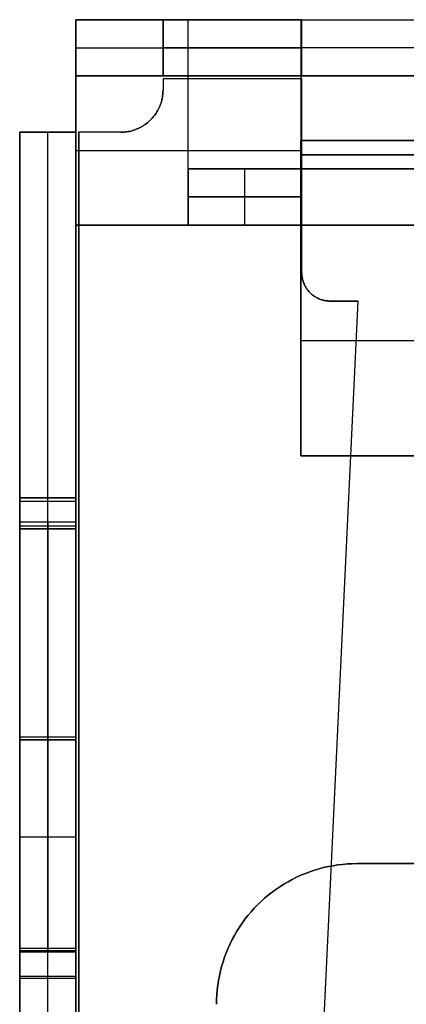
# Model space of a CAD drawing. Header units: millimetres. Extents: x -88 to 88, y -12 to 103.
# Tile 173 of 256: x -47.59 to -46.22, y 15.24 to 18.74. Entities that reach past the tile are written whole.
import ezdxf

# ---------------------------------------------------------------- set-up
doc = ezdxf.new("R2010")
doc.units = ezdxf.units.MM
doc.layers.add('Default', color=7, linetype='Continuous', true_color=0x000000)

msp = doc.modelspace()

# ---------------------------------------------------------------- linework, layer by layer
at = {"layer": 'Default', "color": 254, "true_color": 0xcad1ee}
for points in [[(-47.3912, 18.7352), (-47.3912, 13.3352)], [(-47.3912, 18.5352), (-47.3912, 18.7352)], [(-47.3912, 18.7352), (-46.5912, 18.7352)], [(-46.5912, 18.7352), (-47.3912, 18.7352)], [(-46.5912, 18.7352), (-47.3912, 18.7352)], [(-47.0812, 18.7352), (-47.0812, 18.5352)], [(-47.0812, 18.7352), (-43.9932, 18.7352)], [(-46.5872, 18.7352), (-47.0812, 18.7352)], [(-47.0812, 18.5352), (-47.0812, 18.7352)], [(-46.9912, 18.5352), (-46.9912, 18.7352)], [(-46.5912, 18.7352), (-46.5912, 18.5352)], [(-46.5912, 18.7352), (-46.5912, 17.1852)], [(-46.5872, 18.7352), (-44.4872, 18.7352)], [(-46.5872, 18.5352), (-46.5872, 18.7352)], [(-46.5872, 18.5352), (-46.5872, 18.7352)], [(-47.3912, 18.6352), (-46.5912, 18.6352)], [(-43.9932, 18.6352), (-47.0812, 18.6352)], [(-44.4872, 18.6352), (-46.5872, 18.6352)], [(-46.5912, 18.5352), (-47.3912, 18.5352)], [(-47.3912, 18.5352), (-46.5912, 18.5352)], [(-47.3912, 18.0052), (-47.3912, 18.5352)], [(-47.3912, 18.5352), (-46.5912, 18.5352)], [(-47.3912, 18.5352), (-47.3912, 18.0052)], [(-43.9932, 18.5352), (-47.0812, 18.5352)], [(-47.0812, 18.5352), (-46.5872, 18.5352)], [(-47.0812, 18.5352), (-43.9932, 18.5352)], [(-46.5872, 18.5252), (-47.0812, 18.5252)], [(-47.0812, 18.5252), (-47.0812, 18.4852)], [(-47.0812, 18.5252), (-47.0812, 18.4852)], [(-46.5872, 18.5252), (-47.0812, 18.5252)], [(-46.9912, 18.0052), (-46.9912, 18.5352)], [(-46.5912, 18.5352), (-46.5912, 18.0052)], [(-46.5912, 18.5352), (-46.5912, 18.3052)], [(-44.4872, 18.5352), (-46.5872, 18.5352)], [(-46.5872, 17.8352), (-46.5872, 18.5252)], [(-46.5872, 17.8352), (-46.5872, 18.5252)], [(-47.2312, 18.3352), (-47.2261, 18.3353), (-47.2209, 18.3355), (-47.2158, 18.336), (-47.2108, 18.3366), (-47.2057, 18.3374), (-47.2007, 18.3383), (-47.1957, 18.3395), (-47.1907, 18.3407), (-47.1858, 18.3422), (-47.1809, 18.3438), (-47.1761, 18.3456), (-47.1714, 18.3476), (-47.1668, 18.3497), (-47.1622, 18.352), (-47.1577, 18.3544), (-47.1532, 18.357), (-47.1489, 18.3598), (-47.1447, 18.3626), (-47.1405, 18.3657), (-47.1365, 18.3688), (-47.1326, 18.3721), (-47.1288, 18.3756), (-47.1251, 18.3791), (-47.1216, 18.3828), (-47.1181, 18.3866), (-47.1148, 18.3905), (-47.1117, 18.3946), (-47.1086, 18.3987), (-47.1057, 18.4029), (-47.103, 18.4072), (-47.1004, 18.4117), (-47.098, 18.4162), (-47.0957, 18.4208), (-47.0936, 18.4254), (-47.0916, 18.4302), (-47.0898, 18.435), (-47.0882, 18.4398), (-47.0867, 18.4447), (-47.0854, 18.4497), (-47.0843, 18.4547), (-47.0834, 18.4597), (-47.0826, 18.4648), (-47.082, 18.4698), (-47.0815, 18.475), (-47.0813, 18.4801), (-47.0812, 18.4852)], [(-47.0812, 18.4852), (-47.0813, 18.4801), (-47.0815, 18.475), (-47.082, 18.4698), (-47.0826, 18.4648), (-47.0834, 18.4597), (-47.0843, 18.4547), (-47.0854, 18.4497), (-47.0867, 18.4447), (-47.0882, 18.4398), (-47.0898, 18.435), (-47.0916, 18.4302), (-47.0936, 18.4254), (-47.0957, 18.4208), (-47.098, 18.4162), (-47.1004, 18.4117), (-47.103, 18.4072), (-47.1057, 18.4029), (-47.1086, 18.3987), (-47.1117, 18.3946), (-47.1148, 18.3905), (-47.1181, 18.3866), (-47.1216, 18.3828), (-47.1251, 18.3791), (-47.1288, 18.3756), (-47.1326, 18.3721), (-47.1365, 18.3688), (-47.1405, 18.3657), (-47.1447, 18.3626), (-47.1489, 18.3598), (-47.1532, 18.357), (-47.1577, 18.3544), (-47.1622, 18.352), (-47.1668, 18.3497), (-47.1714, 18.3476), (-47.1761, 18.3456), (-47.1809, 18.3438), (-47.1858, 18.3422), (-47.1907, 18.3407), (-47.1957, 18.3395), (-47.2007, 18.3383), (-47.2057, 18.3374), (-47.2108, 18.3366), (-47.2158, 18.336), (-47.2209, 18.3355), (-47.2261, 18.3353), (-47.2312, 18.3352)], [(-47.2312, 18.3352), (-47.2261, 18.3353), (-47.2209, 18.3355), (-47.2158, 18.336), (-47.2108, 18.3366), (-47.2057, 18.3374), (-47.2007, 18.3383), (-47.1957, 18.3395), (-47.1907, 18.3407), (-47.1858, 18.3422), (-47.1809, 18.3438), (-47.1761, 18.3456), (-47.1714, 18.3476), (-47.1668, 18.3497), (-47.1622, 18.352), (-47.1577, 18.3544), (-47.1532, 18.357), (-47.1489, 18.3598), (-47.1447, 18.3626), (-47.1405, 18.3657), (-47.1365, 18.3688), (-47.1326, 18.3721), (-47.1288, 18.3756), (-47.1251, 18.3791), (-47.1216, 18.3828), (-47.1181, 18.3866), (-47.1148, 18.3905), (-47.1117, 18.3946), (-47.1086, 18.3987), (-47.1057, 18.4029), (-47.103, 18.4072), (-47.1004, 18.4117), (-47.098, 18.4162), (-47.0957, 18.4208), (-47.0936, 18.4254), (-47.0916, 18.4302), (-47.0898, 18.435), (-47.0882, 18.4398), (-47.0867, 18.4447), (-47.0854, 18.4497), (-47.0843, 18.4547), (-47.0834, 18.4597), (-47.0826, 18.4648), (-47.082, 18.4698), (-47.0815, 18.475), (-47.0813, 18.4801), (-47.0812, 18.4852)], [(-47.3912, 18.3352), (-47.5912, 18.3352)], [(-47.5912, 18.3352), (-47.5912, 4.5352)], [(-47.5912, 18.3352), (-47.5912, 13.3252)], [(-47.5912, 18.3352), (-47.3912, 18.3352)], [(-47.5912, 4.5352), (-47.5912, 18.3352)], [(-47.4912, 13.3252), (-47.4912, 18.3352)], [(-47.3912, 18.3352), (-47.3912, 4.5352)], [(-47.3912, 13.3252), (-47.3912, 18.3352)], [(-47.3912, 4.5352), (-47.3912, 18.3352)], [(-47.2312, 18.3352), (-47.3812, 18.3352)], [(-47.3812, 18.3352), (-47.3812, 4.5352)], [(-47.2312, 18.3352), (-47.3812, 18.3352)], [(-47.3812, 4.5352), (-47.3812, 18.3352)], [(-46.5912, 18.3052), (-44.4912, 18.3052)], [(-44.4912, 18.3052), (-46.5912, 18.3052)], [(-46.5912, 18.3052), (-46.5912, 18.2052)], [(-46.5912, 18.2052), (-46.5912, 18.3052)], [(-44.4912, 18.3052), (-46.5912, 18.3052)], [(-47.3912, 18.2702), (-46.5912, 18.2702)], [(-44.4912, 18.2552), (-46.5912, 18.2552)], [(-46.5912, 18.2552), (-44.4912, 18.2552)], [(-46.9912, 18.0052), (-46.9912, 18.2052)], [(-46.9912, 18.2052), (-46.9912, 18.0052)], [(-46.5912, 18.2052), (-46.9912, 18.2052)], [(-46.9912, 18.2052), (-46.5912, 18.2052)], [(-46.9912, 18.0052), (-46.9912, 18.2052)], [(-38.3912, 18.2052), (-46.9912, 18.2052)], [(-46.7912, 18.2052), (-46.7912, 18.0052)], [(-46.7912, 18.2052), (-46.7912, 18.0052)], [(-46.5912, 18.2052), (-44.4912, 18.2052)], [(-44.4912, 18.2052), (-46.5912, 18.2052)], [(-46.5912, 18.0052), (-46.5912, 18.2052)], [(-46.5912, 18.2052), (-46.5912, 18.0052)], [(-46.5912, 18.1052), (-46.9912, 18.1052)], [(-46.9912, 18.1052), (-46.5912, 18.1052)], [(-46.9912, 18.0052), (-47.3912, 18.0052)], [(-47.3912, 18.0052), (-47.3912, 16.9352)], [(-47.3912, 18.0052), (-46.5912, 18.0052)], [(-46.5912, 18.0052), (-47.3912, 18.0052)], [(-38.3912, 18.0052), (-46.9912, 18.0052)], [(-46.9912, 18.0052), (-46.5912, 18.0052)], [(-46.5912, 18.0052), (-46.9912, 18.0052)], [(-38.3912, 18.0052), (-46.9912, 18.0052)], [(-46.5912, 17.1852), (-46.5912, 18.0052)], [(-46.5912, 18.0052), (-44.4912, 18.0052)], [(-46.4872, 17.7352), (-46.4906, 17.7352), (-46.494, 17.7354), (-46.4974, 17.7357), (-46.5008, 17.7361), (-46.5042, 17.7366), (-46.5075, 17.7373), (-46.5109, 17.738), (-46.5142, 17.7389), (-46.5174, 17.7399), (-46.5207, 17.741), (-46.5239, 17.7422), (-46.527, 17.7435), (-46.5301, 17.7449), (-46.5332, 17.7464), (-46.5362, 17.748), (-46.5391, 17.7497), (-46.542, 17.7516), (-46.5448, 17.7535), (-46.5476, 17.7555), (-46.5503, 17.7576), (-46.5529, 17.7598), (-46.5554, 17.7621), (-46.5579, 17.7645), (-46.5603, 17.7669), (-46.5625, 17.7695), (-46.5647, 17.7721), (-46.5669, 17.7748), (-46.5689, 17.7775), (-46.5708, 17.7803), (-46.5726, 17.7832), (-46.5743, 17.7862), (-46.576, 17.7892), (-46.5775, 17.7922), (-46.5789, 17.7953), (-46.5802, 17.7985), (-46.5814, 17.8017), (-46.5825, 17.8049), (-46.5835, 17.8082), (-46.5843, 17.8115), (-46.5851, 17.8148), (-46.5857, 17.8182), (-46.5862, 17.8216), (-46.5867, 17.825), (-46.5869, 17.8284), (-46.5871, 17.8318), (-46.5872, 17.8352)], [(-46.4872, 17.7352), (-46.4906, 17.7352), (-46.494, 17.7354), (-46.4974, 17.7357), (-46.5008, 17.7361), (-46.5042, 17.7366), (-46.5075, 17.7373), (-46.5109, 17.738), (-46.5142, 17.7389), (-46.5174, 17.7399), (-46.5207, 17.741), (-46.5239, 17.7422), (-46.527, 17.7435), (-46.5301, 17.7449), (-46.5332, 17.7464), (-46.5362, 17.748), (-46.5391, 17.7497), (-46.542, 17.7516), (-46.5448, 17.7535), (-46.5476, 17.7555), (-46.5503, 17.7576), (-46.5529, 17.7598), (-46.5554, 17.7621), (-46.5579, 17.7645), (-46.5603, 17.7669), (-46.5625, 17.7695), (-46.5647, 17.7721), (-46.5669, 17.7748), (-46.5689, 17.7775), (-46.5708, 17.7803), (-46.5726, 17.7832), (-46.5743, 17.7862), (-46.576, 17.7892), (-46.5775, 17.7922), (-46.5789, 17.7953), (-46.5802, 17.7985), (-46.5814, 17.8017), (-46.5825, 17.8049), (-46.5835, 17.8082), (-46.5843, 17.8115), (-46.5851, 17.8148), (-46.5857, 17.8182), (-46.5862, 17.8216), (-46.5867, 17.825), (-46.5869, 17.8284), (-46.5871, 17.8318), (-46.5872, 17.8352)], [(-46.5872, 17.8352), (-46.5871, 17.8318), (-46.5869, 17.8284), (-46.5867, 17.825), (-46.5862, 17.8216), (-46.5857, 17.8182), (-46.5851, 17.8148), (-46.5843, 17.8115), (-46.5835, 17.8082), (-46.5825, 17.8049), (-46.5814, 17.8017), (-46.5802, 17.7985), (-46.5789, 17.7953), (-46.5775, 17.7922), (-46.576, 17.7892), (-46.5743, 17.7862), (-46.5726, 17.7832), (-46.5708, 17.7803), (-46.5689, 17.7775), (-46.5669, 17.7748), (-46.5647, 17.7721), (-46.5625, 17.7695), (-46.5603, 17.7669), (-46.5579, 17.7645), (-46.5554, 17.7621), (-46.5529, 17.7598), (-46.5503, 17.7576), (-46.5476, 17.7555), (-46.5448, 17.7535), (-46.542, 17.7516), (-46.5391, 17.7497), (-46.5362, 17.748), (-46.5332, 17.7464), (-46.5301, 17.7449), (-46.527, 17.7435), (-46.5239, 17.7422), (-46.5207, 17.741), (-46.5174, 17.7399), (-46.5142, 17.7389), (-46.5109, 17.738), (-46.5075, 17.7373), (-46.5042, 17.7366), (-46.5008, 17.7361), (-46.4974, 17.7357), (-46.494, 17.7354), (-46.4906, 17.7352), (-46.4872, 17.7352)], [(-46.6767, 11.6423), (-46.3872, 17.7352)], [(-46.6767, 11.6423), (-46.3872, 17.7352)], [(-46.6767, 11.6423), (-46.3872, 17.7352)], [(-46.3872, 17.7352), (-46.4872, 17.7352)], [(-46.3872, 17.7352), (-46.4872, 17.7352)], [(-46.4872, 17.7352), (-46.3872, 17.7352)], [(-46.5912, 17.5952), (-44.4912, 17.5952)], [(-46.5912, 17.1852), (-44.4912, 17.1852)], [(-44.4912, 17.1852), (-46.5912, 17.1852)], [(-44.4912, 17.1852), (-46.5912, 17.1852)], [(-47.3912, 17.0352), (-47.5912, 17.0352)], [(-47.5912, 17.0352), (-47.3912, 17.0352)], [(-47.5912, 17.032), (-47.5912, 15.3384)], [(-47.3912, 17.022), (-47.5912, 17.022)], [(-47.3912, 16.9486), (-47.5912, 16.9486)], [(-47.5912, 16.9486), (-47.5912, 15.4218)], [(-47.4912, 16.9486), (-47.4912, 15.4218)], [(-47.3912, 15.4218), (-47.3912, 16.9486)], [(-47.3912, 16.9352), (-47.5912, 16.9352)], [(-47.5912, 16.9352), (-47.5912, 15.4352)], [(-47.5912, 16.9252), (-47.5912, 15.4252)], [(-47.3912, 16.9252), (-47.5912, 16.9252)], [(-47.5912, 16.9252), (-47.3912, 16.9252)], [(-47.5912, 15.4252), (-47.5912, 16.9252)], [(-47.4912, 15.4252), (-47.4912, 16.9252)], [(-47.4912, 16.9252), (-47.4912, 15.4252)], [(-47.3912, 15.4252), (-47.3912, 16.9252)], [(-47.3912, 16.9252), (-47.3912, 15.4252)], [(-47.3912, 16.1852), (-47.5912, 16.1852)], [(-47.5912, 16.1752), (-47.3912, 16.1752)], [(-47.3912, 16.1752), (-47.5912, 16.1752)], [(-47.5912, 15.8302), (-47.3912, 15.8302)], [(-46.8912, 15.2352), (-46.8909, 15.2523), (-46.89, 15.2693), (-46.8886, 15.2863), (-46.8865, 15.3033), (-46.8839, 15.3201), (-46.8807, 15.3369), (-46.877, 15.3536), (-46.8726, 15.3701), (-46.8677, 15.3864), (-46.8623, 15.4026), (-46.8563, 15.4186), (-46.8498, 15.4344), (-46.8427, 15.4499), (-46.8351, 15.4652), (-46.827, 15.4802), (-46.8184, 15.495), (-46.8093, 15.5094), (-46.7997, 15.5235), (-46.7896, 15.5373), (-46.779, 15.5507), (-46.768, 15.5638), (-46.7566, 15.5765), (-46.7447, 15.5887), (-46.7325, 15.6006), (-46.7198, 15.612), (-46.7067, 15.623), (-46.6933, 15.6336), (-46.6795, 15.6437), (-46.6654, 15.6533), (-46.651, 15.6624), (-46.6362, 15.671), (-46.6212, 15.6791), (-46.6059, 15.6867), (-46.5904, 15.6938), (-46.5746, 15.7003), (-46.5586, 15.7063), (-46.5424, 15.7118), (-46.5261, 15.7166), (-46.5096, 15.721), (-46.4929, 15.7247), (-46.4761, 15.7279), (-46.4593, 15.7305), (-46.4423, 15.7326), (-46.4253, 15.734), (-46.4082, 15.7349), (-46.3912, 15.7352)], [(-46.3912, 15.7352), (-46.4082, 15.7349), (-46.4253, 15.734), (-46.4423, 15.7326), (-46.4593, 15.7305), (-46.4761, 15.7279), (-46.4929, 15.7247), (-46.5096, 15.721), (-46.5261, 15.7166), (-46.5424, 15.7118), (-46.5586, 15.7063), (-46.5746, 15.7003), (-46.5904, 15.6938), (-46.6059, 15.6867), (-46.6212, 15.6791), (-46.6362, 15.671), (-46.651, 15.6624), (-46.6654, 15.6533), (-46.6795, 15.6437), (-46.6933, 15.6336), (-46.7067, 15.623), (-46.7198, 15.612), (-46.7325, 15.6006), (-46.7447, 15.5887), (-46.7566, 15.5765), (-46.768, 15.5638), (-46.779, 15.5507), (-46.7896, 15.5373), (-46.7997, 15.5235), (-46.8093, 15.5094), (-46.8184, 15.495), (-46.827, 15.4802), (-46.8351, 15.4652), (-46.8427, 15.4499), (-46.8498, 15.4344), (-46.8563, 15.4186), (-46.8623, 15.4026), (-46.8677, 15.3864), (-46.8726, 15.3701), (-46.877, 15.3536), (-46.8807, 15.3369), (-46.8839, 15.3201), (-46.8865, 15.3033), (-46.8886, 15.2863), (-46.89, 15.2693), (-46.8909, 15.2523), (-46.8912, 15.2352)], [(-46.3912, 15.7352), (-46.4082, 15.7349), (-46.4253, 15.734), (-46.4423, 15.7326), (-46.4593, 15.7305), (-46.4761, 15.7279), (-46.4929, 15.7247), (-46.5096, 15.721), (-46.5261, 15.7166), (-46.5424, 15.7118), (-46.5586, 15.7063), (-46.5746, 15.7003), (-46.5904, 15.6938), (-46.6059, 15.6867), (-46.6212, 15.6791), (-46.6362, 15.671), (-46.651, 15.6624), (-46.6654, 15.6533), (-46.6795, 15.6437), (-46.6933, 15.6336), (-46.7067, 15.623), (-46.7198, 15.612), (-46.7325, 15.6006), (-46.7447, 15.5887), (-46.7566, 15.5765), (-46.768, 15.5638), (-46.779, 15.5507), (-46.7896, 15.5373), (-46.7997, 15.5235), (-46.8093, 15.5094), (-46.8184, 15.495), (-46.827, 15.4802), (-46.8351, 15.4652), (-46.8427, 15.4499), (-46.8498, 15.4344), (-46.8563, 15.4186), (-46.8623, 15.4026), (-46.8677, 15.3864), (-46.8726, 15.3701), (-46.877, 15.3536), (-46.8807, 15.3369), (-46.8839, 15.3201), (-46.8865, 15.3033), (-46.8886, 15.2863), (-46.89, 15.2693), (-46.8909, 15.2523), (-46.8912, 15.2352)], [(-46.3912, 15.7352), (-38.5912, 15.7352)], [(-38.5912, 15.7352), (-46.3912, 15.7352)], [(-38.5912, 15.7352), (-46.3912, 15.7352)], [(-47.5912, 15.4352), (-47.3912, 15.4352)], [(-47.3912, 15.4352), (-47.3912, 13.3352)], [(-47.5912, 15.4252), (-47.3912, 15.4252)], [(-47.3912, 15.4252), (-47.5912, 15.4252)], [(-47.5912, 15.4218), (-47.3912, 15.4218)], [(-47.5912, 15.3352), (-47.3912, 15.3352)], [(-47.5912, 15.3284), (-47.3912, 15.3284)]]:
    msp.add_lwpolyline(points, dxfattribs=at)
at = {"layer": 'Default', "color": 254, "true_color": 0xcad1ee, "extrusion": (1, 0, 0)}
for points in [[(18.7352, -4.2), (18.7352, -4.9)], [(18.7352, -3.28), (18.7352, -4.2)], [(18.7352, -4.2), (18.7352, -4.9)], [(18.5252, -3.07), (18.5324, -3.0701), (18.5395, -3.0705), (18.5467, -3.0711), (18.5538, -3.072), (18.5609, -3.0731), (18.5679, -3.0744), (18.5749, -3.076), (18.5818, -3.0778), (18.5887, -3.0798), (18.5955, -3.0821), (18.6022, -3.0846), (18.6089, -3.0874), (18.6154, -3.0904), (18.6218, -3.0935), (18.6281, -3.097), (18.6343, -3.1006), (18.6404, -3.1044), (18.6463, -3.1084), (18.6521, -3.1127), (18.6577, -3.1171), (18.6632, -3.1217), (18.6685, -3.1265), (18.6737, -3.1315), (18.6787, -3.1367), (18.6835, -3.142), (18.6881, -3.1475), (18.6925, -3.1531), (18.6968, -3.1589), (18.7008, -3.1648), (18.7046, -3.1709), (18.7082, -3.1771), (18.7116, -3.1834), (18.7148, -3.1898), (18.7178, -3.1963), (18.7205, -3.203), (18.7231, -3.2097), (18.7253, -3.2165), (18.7274, -3.2233), (18.7292, -3.2303), (18.7308, -3.2373), (18.7321, -3.2443), (18.7332, -3.2514), (18.7341, -3.2585), (18.7347, -3.2657), (18.7351, -3.2728), (18.7352, -3.28)], [(18.7352, -4.2), (18.7352, -4.9)], [(18.7352, -3.7), (18.7352, -3.28)], [(18.6102, -4.2), (18.6102, -3.088)], [(18.5352, -4.2), (18.5352, -3.27)], [(18.5352, -4.2), (18.5352, -3.28)], [(18.5352, -3.27), (18.5352, -4.2)], [(18.5252, -3.27), (18.5255, -3.27), (18.5259, -3.27), (18.5262, -3.2701), (18.5265, -3.2701), (18.5269, -3.2701), (18.5272, -3.2702), (18.5276, -3.2703), (18.5279, -3.2704), (18.5282, -3.2705), (18.5285, -3.2706), (18.5289, -3.2707), (18.5292, -3.2708), (18.5295, -3.271), (18.5298, -3.2711), (18.5301, -3.2713), (18.5304, -3.2715), (18.5307, -3.2716), (18.531, -3.2718), (18.5312, -3.272), (18.5315, -3.2722), (18.5318, -3.2725), (18.532, -3.2727), (18.5323, -3.2729), (18.5325, -3.2732), (18.5327, -3.2734), (18.5329, -3.2737), (18.5332, -3.274), (18.5334, -3.2742), (18.5335, -3.2745), (18.5337, -3.2748), (18.5339, -3.2751), (18.5341, -3.2754), (18.5342, -3.2757), (18.5344, -3.276), (18.5345, -3.2763), (18.5346, -3.2767), (18.5347, -3.277), (18.5348, -3.2773), (18.5349, -3.2776), (18.535, -3.278), (18.535, -3.2783), (18.5351, -3.2786), (18.5351, -3.279), (18.5352, -3.2793), (18.5352, -3.2797), (18.5352, -3.28)], [(18.5352, -3.27), (18.5352, -4.2)], [(18.5352, -3.28), (18.5352, -3.7)], [(18.4852, -3.27), (18.4852, -3.07)], [(18.4852, -3.27), (18.4852, -3.07)], [(18.3352, -4.9), (18.3352, -3.28)], [(18.3352, -3.0722), (18.3352, -4.9)], [(18.3352, -3.28), (18.3352, -4.9)], [(18.3352, -3.07), (18.3352, -3.27)], [(18.3052, -4.7), (18.3052, -3.9)], [(18.2852, -3.27), (18.2852, -3.07)], [(18.2052, -3.9), (18.2052, -4.5)], [(18.2052, -4.7), (18.2052, -4.5)], [(18.1052, -4.5), (18.1052, -3.9)], [(18.0052, -4.27), (18.0052, -3.27)], [(18.0052, -4.27), (18.0052, -3.9)], [(18.0052, -4.5), (18.0052, -4.27)], [(18.0052, -3.27), (18.0052, -4.27)], [(18.0052, -3.27), (18.0052, -3.9)], [(18.0052, -4.5), (18.0052, -4.7)], [(17.9602, -4.9), (17.9602, -4.7)], [(17.8352, -3.07), (17.8352, -3.27)], [(17.7352, -3.27), (17.7352, -3.07)], [(17.7352, -3.27), (17.7352, -3.07)], [(17.7352, -3.07), (17.7352, -3.27)], [(17.7352, -3.07), (17.7352, -3.27)], [(17.1852, -4.7), (17.1852, -4.9)], [(17.0352, -4.37), (17.0351, -4.3666), (17.035, -4.3632), (17.0347, -4.3598), (17.0343, -4.3564), (17.0337, -4.353), (17.0331, -4.3497), (17.0323, -4.3463), (17.0315, -4.343), (17.0305, -4.3397), (17.0294, -4.3365), (17.0282, -4.3333), (17.0269, -4.3302), (17.0255, -4.3271), (17.024, -4.324), (17.0224, -4.321), (17.0206, -4.318), (17.0188, -4.3152), (17.0169, -4.3123), (17.0149, -4.3096), (17.0128, -4.3069), (17.0106, -4.3043), (17.0083, -4.3017), (17.0059, -4.2993), (17.0034, -4.2969), (17.0009, -4.2946), (16.9983, -4.2924), (16.9956, -4.2903), (16.9929, -4.2883), (16.99, -4.2864), (16.9871, -4.2846), (16.9842, -4.2828), (16.9812, -4.2812), (16.9781, -4.2797), (16.975, -4.2783), (16.9719, -4.277), (16.9687, -4.2758), (16.9654, -4.2747), (16.9622, -4.2737), (16.9589, -4.2728), (16.9555, -4.2721), (16.9522, -4.2715), (16.9488, -4.2709), (16.9454, -4.2705), (16.942, -4.2702), (16.9386, -4.2701), (16.9352, -4.27)], [(17.0352, -4.37), (17.0334, -4.3729), (17.0316, -4.3757), (17.0297, -4.3785), (17.0277, -4.3812), (17.0256, -4.3838), (17.0233, -4.3864), (17.0211, -4.3889), (17.0187, -4.3913), (17.0162, -4.3936), (17.0137, -4.3959), (17.0111, -4.398), (17.0085, -4.4001), (17.0057, -4.4021), (17.0029, -4.404), (17, -4.4057), (16.9971, -4.4074), (16.9941, -4.409), (16.9911, -4.4105), (16.988, -4.4119), (16.9849, -4.4132), (16.9817, -4.4143), (16.9785, -4.4154), (16.9753, -4.4164), (16.972, -4.4172), (16.9687, -4.418), (16.9654, -4.4186), (16.9621, -4.4191), (16.9587, -4.4195), (16.9553, -4.4198), (16.952, -4.4199), (16.9486, -4.42)], [(17.022, -4.345), (17.0211, -4.3483), (17.02, -4.3517), (17.0189, -4.3549), (17.0176, -4.3582), (17.0162, -4.3613), (17.0148, -4.3645), (17.0132, -4.3675), (17.0115, -4.3706), (17.0097, -4.3735), (17.0077, -4.3764), (17.0057, -4.3793), (17.0036, -4.382), (17.0014, -4.3847), (16.9991, -4.3873), (16.9968, -4.3898), (16.9943, -4.3923), (16.9918, -4.3946), (16.9891, -4.3969), (16.9864, -4.3991), (16.9836, -4.4011), (16.9808, -4.4031), (16.9779, -4.405), (16.9749, -4.4068), (16.9719, -4.4084), (16.9688, -4.41), (16.9656, -4.4115), (16.9624, -4.4128), (16.9592, -4.414), (16.9559, -4.4152), (16.9526, -4.4162), (16.9492, -4.4171), (16.9458, -4.4178), (16.9424, -4.4185), (16.939, -4.419), (16.9356, -4.4195), (16.9321, -4.4198), (16.9287, -4.4199), (16.9252, -4.42)], [(16.9252, -4.27), (16.9287, -4.2701), (16.9321, -4.2702), (16.9356, -4.2705), (16.939, -4.271), (16.9424, -4.2715), (16.9458, -4.2722), (16.9492, -4.2729), (16.9526, -4.2738), (16.9559, -4.2748), (16.9592, -4.276), (16.9624, -4.2772), (16.9656, -4.2785), (16.9688, -4.28), (16.9719, -4.2816), (16.9749, -4.2832), (16.9779, -4.285), (16.9808, -4.2869), (16.9836, -4.2889), (16.9864, -4.2909), (16.9891, -4.2931), (16.9918, -4.2954), (16.9943, -4.2977), (16.9968, -4.3002), (16.9991, -4.3027), (17.0014, -4.3053), (17.0036, -4.308), (17.0057, -4.3107), (17.0077, -4.3136), (17.0097, -4.3165), (17.0115, -4.3194), (17.0132, -4.3225), (17.0148, -4.3255), (17.0162, -4.3287), (17.0176, -4.3318), (17.0189, -4.3351), (17.02, -4.3383), (17.0211, -4.3417), (17.022, -4.345)], [(16.1852, -4.42), (16.1852, -4.27)], [(16.0352, -4.9), (16.0352, -4.42)], [(15.7352, -4.27), (15.7352, -4.9)], [(15.4352, -4.27), (15.4318, -4.2701), (15.4284, -4.2702), (15.425, -4.2705), (15.4216, -4.2709), (15.4182, -4.2715), (15.4148, -4.2721), (15.4115, -4.2728), (15.4082, -4.2737), (15.4049, -4.2747), (15.4017, -4.2758), (15.3985, -4.277), (15.3953, -4.2783), (15.3922, -4.2797), (15.3892, -4.2812), (15.3862, -4.2828), (15.3832, -4.2846), (15.3803, -4.2864), (15.3775, -4.2883), (15.3748, -4.2903), (15.3721, -4.2924), (15.3695, -4.2946), (15.3669, -4.2969), (15.3645, -4.2993), (15.3621, -4.3017), (15.3598, -4.3043), (15.3576, -4.3069), (15.3555, -4.3096), (15.3535, -4.3123), (15.3516, -4.3152), (15.3497, -4.318), (15.348, -4.321), (15.3464, -4.324), (15.3449, -4.3271), (15.3435, -4.3302), (15.3422, -4.3333), (15.341, -4.3365), (15.3399, -4.3397), (15.3389, -4.343), (15.338, -4.3463), (15.3373, -4.3497), (15.3366, -4.353), (15.3361, -4.3564), (15.3357, -4.3598), (15.3354, -4.3632), (15.3352, -4.3666), (15.3352, -4.37)], [(15.4252, -4.42), (15.4217, -4.4199), (15.4183, -4.4198), (15.4148, -4.4195), (15.4114, -4.419), (15.4079, -4.4185), (15.4045, -4.4178), (15.4011, -4.4171), (15.3978, -4.4162), (15.3945, -4.4152), (15.3912, -4.414), (15.388, -4.4128), (15.3848, -4.4115), (15.3816, -4.41), (15.3785, -4.4084), (15.3755, -4.4068), (15.3725, -4.405), (15.3696, -4.4031), (15.3667, -4.4011), (15.364, -4.3991), (15.3612, -4.3969), (15.3586, -4.3946), (15.3561, -4.3923), (15.3536, -4.3898), (15.3512, -4.3873), (15.3489, -4.3847), (15.3467, -4.382), (15.3446, -4.3793), (15.3426, -4.3764), (15.3407, -4.3735), (15.3389, -4.3706), (15.3372, -4.3675), (15.3356, -4.3645), (15.3341, -4.3613), (15.3328, -4.3582), (15.3315, -4.3549), (15.3303, -4.3517), (15.3293, -4.3483), (15.3284, -4.345)], [(15.3284, -4.345), (15.3293, -4.3417), (15.3303, -4.3383), (15.3315, -4.3351), (15.3328, -4.3318), (15.3341, -4.3287), (15.3356, -4.3255), (15.3372, -4.3225), (15.3389, -4.3194), (15.3407, -4.3165), (15.3426, -4.3136), (15.3446, -4.3107), (15.3467, -4.308), (15.3489, -4.3053), (15.3512, -4.3027), (15.3536, -4.3002), (15.3561, -4.2977), (15.3586, -4.2954), (15.3612, -4.2931), (15.364, -4.2909), (15.3667, -4.2889), (15.3696, -4.2869), (15.3725, -4.285), (15.3755, -4.2832), (15.3785, -4.2816), (15.3816, -4.28), (15.3848, -4.2785), (15.388, -4.2772), (15.3912, -4.276), (15.3945, -4.2748), (15.3978, -4.2738), (15.4011, -4.2729), (15.4045, -4.2722), (15.4079, -4.2715), (15.4114, -4.271), (15.4148, -4.2705), (15.4183, -4.2702), (15.4217, -4.2701), (15.4252, -4.27)], [(15.4218, -4.42), (15.4184, -4.4199), (15.415, -4.4198), (15.4117, -4.4195), (15.4083, -4.4191), (15.405, -4.4186), (15.4017, -4.418), (15.3984, -4.4172), (15.3951, -4.4164), (15.3919, -4.4154), (15.3886, -4.4143), (15.3855, -4.4132), (15.3824, -4.4119), (15.3793, -4.4105), (15.3762, -4.409), (15.3733, -4.4074), (15.3703, -4.4057), (15.3675, -4.404), (15.3647, -4.4021), (15.3619, -4.4001), (15.3593, -4.398), (15.3567, -4.3959), (15.3541, -4.3936), (15.3517, -4.3913), (15.3493, -4.3889), (15.347, -4.3864), (15.3448, -4.3838), (15.3427, -4.3812), (15.3407, -4.3785), (15.3388, -4.3757), (15.3369, -4.3729), (15.3352, -4.37)], [(15.4252, -4.27), (15.4217, -4.2701), (15.4183, -4.2702), (15.4148, -4.2705), (15.4114, -4.271), (15.4079, -4.2715), (15.4045, -4.2722), (15.4011, -4.2729), (15.3978, -4.2738), (15.3945, -4.2748), (15.3912, -4.276), (15.388, -4.2772), (15.3848, -4.2785), (15.3816, -4.28), (15.3785, -4.2816), (15.3755, -4.2832), (15.3725, -4.285), (15.3696, -4.2869), (15.3667, -4.2889), (15.364, -4.2909), (15.3612, -4.2931), (15.3586, -4.2954), (15.3561, -4.2977), (15.3536, -4.3002), (15.3512, -4.3027), (15.3489, -4.3053), (15.3467, -4.308), (15.3446, -4.3107), (15.3426, -4.3136), (15.3407, -4.3165), (15.3389, -4.3194), (15.3372, -4.3225), (15.3356, -4.3255), (15.3341, -4.3287), (15.3328, -4.3318), (15.3315, -4.3351), (15.3303, -4.3383), (15.3293, -4.3417), (15.3284, -4.345)], [(15.2352, -4.9), (15.2352, -4.27)]]:
    msp.add_lwpolyline(points, dxfattribs=at)
at = {"layer": 'Default', "color": 254, "true_color": 0xcad1ee, "extrusion": (1, -8.13457e-13, -1.96386e-12)}
msp.add_lwpolyline([(18.5252, -3.07), (18.5324, -3.0701), (18.5395, -3.0705), (18.5467, -3.0711), (18.5538, -3.072), (18.5609, -3.0731), (18.5679, -3.0744), (18.5749, -3.076), (18.5818, -3.0778), (18.5887, -3.0798), (18.5955, -3.0821), (18.6022, -3.0846), (18.6089, -3.0874), (18.6154, -3.0904), (18.6218, -3.0935), (18.6281, -3.097), (18.6343, -3.1006), (18.6404, -3.1044), (18.6463, -3.1084), (18.6521, -3.1127), (18.6577, -3.1171), (18.6632, -3.1217), (18.6685, -3.1265), (18.6737, -3.1315), (18.6787, -3.1367), (18.6835, -3.142), (18.6881, -3.1475), (18.6925, -3.1531), (18.6968, -3.1589), (18.7008, -3.1648), (18.7046, -3.1709), (18.7082, -3.1771), (18.7116, -3.1834), (18.7148, -3.1898), (18.7178, -3.1963), (18.7205, -3.203), (18.7231, -3.2097), (18.7253, -3.2165), (18.7274, -3.2233), (18.7292, -3.2303), (18.7308, -3.2373), (18.7321, -3.2443), (18.7332, -3.2514), (18.7341, -3.2585), (18.7347, -3.2657), (18.7351, -3.2728), (18.7352, -3.28)], dxfattribs=at)
at = {"layer": 'Default', "color": 254, "true_color": 0xcad1ee, "extrusion": (1, 6.76707e-14, -6.76707e-14)}
msp.add_lwpolyline([(18.7352, -3.28), (18.7351, -3.2728), (18.7347, -3.2657), (18.7341, -3.2585), (18.7332, -3.2514), (18.7321, -3.2443), (18.7308, -3.2373), (18.7292, -3.2303), (18.7274, -3.2233), (18.7253, -3.2165), (18.7231, -3.2097), (18.7205, -3.203), (18.7178, -3.1963), (18.7148, -3.1898), (18.7116, -3.1834), (18.7082, -3.1771), (18.7046, -3.1709), (18.7008, -3.1648), (18.6968, -3.1589), (18.6925, -3.1531), (18.6881, -3.1475), (18.6835, -3.142), (18.6787, -3.1367), (18.6737, -3.1315), (18.6685, -3.1265), (18.6632, -3.1217), (18.6577, -3.1171), (18.6521, -3.1127), (18.6463, -3.1084), (18.6404, -3.1044), (18.6343, -3.1006), (18.6281, -3.097), (18.6218, -3.0935), (18.6154, -3.0904), (18.6089, -3.0874), (18.6022, -3.0846), (18.5955, -3.0821), (18.5887, -3.0798), (18.5818, -3.0778), (18.5749, -3.076), (18.5679, -3.0744), (18.5609, -3.0731), (18.5538, -3.072), (18.5467, -3.0711), (18.5395, -3.0705), (18.5324, -3.0701), (18.5252, -3.07)], dxfattribs=at)
at = {"layer": 'Default', "color": 254, "true_color": 0xcad1ee, "extrusion": (1, -1.7585e-11, -4.2454e-11)}
msp.add_lwpolyline([(18.5352, -3.28), (18.5352, -3.2797), (18.5352, -3.2793), (18.5351, -3.279), (18.5351, -3.2786), (18.535, -3.2783), (18.535, -3.278), (18.5349, -3.2776), (18.5348, -3.2773), (18.5347, -3.277), (18.5346, -3.2767), (18.5345, -3.2763), (18.5344, -3.276), (18.5342, -3.2757), (18.5341, -3.2754), (18.5339, -3.2751), (18.5337, -3.2748), (18.5335, -3.2745), (18.5334, -3.2742), (18.5332, -3.274), (18.5329, -3.2737), (18.5327, -3.2734), (18.5325, -3.2732), (18.5323, -3.2729), (18.532, -3.2727), (18.5318, -3.2725), (18.5315, -3.2722), (18.5312, -3.272), (18.531, -3.2718), (18.5307, -3.2716), (18.5304, -3.2715), (18.5301, -3.2713), (18.5298, -3.2711), (18.5295, -3.271), (18.5292, -3.2708), (18.5289, -3.2707), (18.5285, -3.2706), (18.5282, -3.2705), (18.5279, -3.2704), (18.5276, -3.2703), (18.5272, -3.2702), (18.5269, -3.2701), (18.5265, -3.2701), (18.5262, -3.2701), (18.5259, -3.27), (18.5255, -3.27), (18.5252, -3.27)], dxfattribs=at)
at = {"layer": 'Default', "color": 254, "true_color": 0xcad1ee, "extrusion": (1, 1.92352e-12, -2.08113e-13)}
msp.add_lwpolyline([(18.5252, -3.27), (18.5255, -3.27), (18.5259, -3.27), (18.5262, -3.2701), (18.5265, -3.2701), (18.5269, -3.2701), (18.5272, -3.2702), (18.5276, -3.2703), (18.5279, -3.2704), (18.5282, -3.2705), (18.5285, -3.2706), (18.5289, -3.2707), (18.5292, -3.2708), (18.5295, -3.271), (18.5298, -3.2711), (18.5301, -3.2713), (18.5304, -3.2715), (18.5307, -3.2716), (18.531, -3.2718), (18.5312, -3.272), (18.5315, -3.2722), (18.5318, -3.2725), (18.532, -3.2727), (18.5323, -3.2729), (18.5325, -3.2732), (18.5327, -3.2734), (18.5329, -3.2737), (18.5332, -3.274), (18.5334, -3.2742), (18.5335, -3.2745), (18.5337, -3.2748), (18.5339, -3.2751), (18.5341, -3.2754), (18.5342, -3.2757), (18.5344, -3.276), (18.5345, -3.2763), (18.5346, -3.2767), (18.5347, -3.277), (18.5348, -3.2773), (18.5349, -3.2776), (18.535, -3.278), (18.535, -3.2783), (18.5351, -3.2786), (18.5351, -3.279), (18.5352, -3.2793), (18.5352, -3.2797), (18.5352, -3.28)], dxfattribs=at)
at = {"layer": 'Default', "color": 254, "true_color": 0xcad1ee, "extrusion": (1.56364e-13, 1, -8.86933e-14)}
msp.add_lwpolyline([(47.5912, -3.28), (47.5911, -3.2728), (47.5907, -3.2657), (47.5901, -3.2585), (47.5892, -3.2514), (47.5881, -3.2443), (47.5868, -3.2373), (47.5852, -3.2303), (47.5834, -3.2233), (47.5813, -3.2165), (47.5791, -3.2097), (47.5765, -3.203), (47.5738, -3.1963), (47.5708, -3.1898), (47.5676, -3.1834), (47.5642, -3.1771), (47.5606, -3.1709), (47.5568, -3.1648), (47.5527, -3.1589), (47.5485, -3.1531), (47.5441, -3.1475), (47.5395, -3.142), (47.5347, -3.1367), (47.5297, -3.1315), (47.5245, -3.1265), (47.5192, -3.1217), (47.5137, -3.1171), (47.5081, -3.1127), (47.5023, -3.1084), (47.4964, -3.1044), (47.4903, -3.1006), (47.4841, -3.097), (47.4778, -3.0935), (47.4714, -3.0904), (47.4648, -3.0874), (47.4582, -3.0846), (47.4515, -3.0821), (47.4447, -3.0798), (47.4378, -3.0778), (47.4309, -3.076), (47.4239, -3.0744), (47.4169, -3.0731), (47.4098, -3.072), (47.4027, -3.0711), (47.3955, -3.0705), (47.3883, -3.0701), (47.3812, -3.07)], dxfattribs=at)
at = {"layer": 'Default', "color": 254, "true_color": 0xcad1ee, "extrusion": (-5.0243e-13, 1, 1.21297e-12)}
msp.add_lwpolyline([(47.3812, -3.27), (47.3815, -3.27), (47.3819, -3.27), (47.3822, -3.2701), (47.3825, -3.2701), (47.3829, -3.2701), (47.3832, -3.2702), (47.3835, -3.2703), (47.3839, -3.2704), (47.3842, -3.2705), (47.3845, -3.2706), (47.3848, -3.2707), (47.3852, -3.2708), (47.3855, -3.271), (47.3858, -3.2711), (47.3861, -3.2713), (47.3864, -3.2715), (47.3867, -3.2716), (47.3869, -3.2718), (47.3872, -3.272), (47.3875, -3.2722), (47.3877, -3.2725), (47.388, -3.2727), (47.3882, -3.2729), (47.3885, -3.2732), (47.3887, -3.2734), (47.3889, -3.2737), (47.3891, -3.274), (47.3893, -3.2742), (47.3895, -3.2745), (47.3897, -3.2748), (47.3899, -3.2751), (47.3901, -3.2754), (47.3902, -3.2757), (47.3903, -3.276), (47.3905, -3.2763), (47.3906, -3.2767), (47.3907, -3.277), (47.3908, -3.2773), (47.3909, -3.2776), (47.391, -3.278), (47.391, -3.2783), (47.3911, -3.2786), (47.3911, -3.279), (47.3912, -3.2793), (47.3912, -3.2797), (47.3912, -3.28)], dxfattribs=at)
at = {"layer": 'Default', "color": 254, "true_color": 0xcad1ee, "extrusion": (1, 3.4308e-13, 3.4308e-13)}
msp.add_lwpolyline([(17.0352, -4.37), (17.0351, -4.3666), (17.035, -4.3632), (17.0347, -4.3598), (17.0343, -4.3564), (17.0337, -4.353), (17.0331, -4.3497), (17.0323, -4.3463), (17.0315, -4.343), (17.0305, -4.3397), (17.0294, -4.3365), (17.0282, -4.3333), (17.0269, -4.3302), (17.0255, -4.3271), (17.024, -4.324), (17.0224, -4.321), (17.0206, -4.318), (17.0188, -4.3152), (17.0169, -4.3123), (17.0149, -4.3096), (17.0128, -4.3069), (17.0106, -4.3043), (17.0083, -4.3017), (17.0059, -4.2993), (17.0034, -4.2969), (17.0009, -4.2946), (16.9983, -4.2924), (16.9956, -4.2903), (16.9929, -4.2883), (16.99, -4.2864), (16.9871, -4.2846), (16.9842, -4.2828), (16.9812, -4.2812), (16.9781, -4.2797), (16.975, -4.2783), (16.9719, -4.277), (16.9687, -4.2758), (16.9654, -4.2747), (16.9622, -4.2737), (16.9589, -4.2728), (16.9555, -4.2721), (16.9522, -4.2715), (16.9488, -4.2709), (16.9454, -4.2705), (16.942, -4.2702), (16.9386, -4.2701), (16.9352, -4.27)], dxfattribs=at)
at = {"layer": 'Default', "color": 254, "true_color": 0xcad1ee, "extrusion": (1, -1.14103e-13, -8.65856e-14)}
msp.add_lwpolyline([(16.9486, -4.42), (16.952, -4.4199), (16.9553, -4.4198), (16.9587, -4.4195), (16.9621, -4.4191), (16.9654, -4.4186), (16.9687, -4.418), (16.972, -4.4172), (16.9753, -4.4164), (16.9785, -4.4154), (16.9817, -4.4143), (16.9849, -4.4132), (16.988, -4.4119), (16.9911, -4.4105), (16.9941, -4.409), (16.9971, -4.4074), (17, -4.4057), (17.0029, -4.404), (17.0057, -4.4021), (17.0085, -4.4001), (17.0111, -4.398), (17.0137, -4.3959), (17.0162, -4.3936), (17.0187, -4.3913), (17.0211, -4.3889), (17.0233, -4.3864), (17.0256, -4.3838), (17.0277, -4.3812), (17.0297, -4.3785), (17.0316, -4.3757), (17.0334, -4.3729), (17.0352, -4.37)], dxfattribs=at)
at = {"layer": 'Default', "color": 254, "true_color": 0xcad1ee, "extrusion": (1, 5.80156e-14, -1.69637e-13)}
msp.add_lwpolyline([(16.9252, -4.42), (16.9287, -4.4199), (16.9321, -4.4198), (16.9356, -4.4195), (16.939, -4.419), (16.9424, -4.4185), (16.9458, -4.4178), (16.9492, -4.4171), (16.9526, -4.4162), (16.9559, -4.4152), (16.9592, -4.414), (16.9624, -4.4128), (16.9656, -4.4115), (16.9688, -4.41), (16.9719, -4.4084), (16.9749, -4.4068), (16.9779, -4.405), (16.9808, -4.4031), (16.9836, -4.4011), (16.9864, -4.3991), (16.9891, -4.3969), (16.9918, -4.3946), (16.9943, -4.3923), (16.9968, -4.3898), (16.9991, -4.3873), (17.0014, -4.3847), (17.0036, -4.382), (17.0057, -4.3793), (17.0077, -4.3764), (17.0097, -4.3735), (17.0115, -4.3706), (17.0132, -4.3675), (17.0148, -4.3645), (17.0162, -4.3613), (17.0176, -4.3582), (17.0189, -4.3549), (17.02, -4.3517), (17.0211, -4.3483), (17.022, -4.345)], dxfattribs=at)
at = {"layer": 'Default', "color": 254, "true_color": 0xcad1ee, "extrusion": (1, 9.17307e-14, -7.10543e-14)}
msp.add_lwpolyline([(17.022, -4.345), (17.0211, -4.3417), (17.02, -4.3383), (17.0189, -4.3351), (17.0176, -4.3318), (17.0162, -4.3287), (17.0148, -4.3255), (17.0132, -4.3225), (17.0115, -4.3194), (17.0097, -4.3165), (17.0077, -4.3136), (17.0057, -4.3107), (17.0036, -4.308), (17.0014, -4.3053), (16.9991, -4.3027), (16.9968, -4.3002), (16.9943, -4.2977), (16.9918, -4.2954), (16.9891, -4.2931), (16.9864, -4.2909), (16.9836, -4.2889), (16.9808, -4.2869), (16.9779, -4.285), (16.9749, -4.2832), (16.9719, -4.2816), (16.9688, -4.28), (16.9656, -4.2785), (16.9624, -4.2772), (16.9592, -4.276), (16.9559, -4.2748), (16.9526, -4.2738), (16.9492, -4.2729), (16.9458, -4.2722), (16.9424, -4.2715), (16.939, -4.271), (16.9356, -4.2705), (16.9321, -4.2702), (16.9287, -4.2701), (16.9252, -4.27)], dxfattribs=at)
at = {"layer": 'Default', "color": 254, "true_color": 0xcad1ee, "extrusion": (1, -5.31775e-12, -5.31775e-12)}
msp.add_lwpolyline([(17.0352, -4.37), (17.0351, -4.3666), (17.035, -4.3632), (17.0347, -4.3598), (17.0343, -4.3564), (17.0337, -4.353), (17.0331, -4.3497), (17.0323, -4.3463), (17.0315, -4.343), (17.0305, -4.3397), (17.0294, -4.3365), (17.0282, -4.3333), (17.0269, -4.3302), (17.0255, -4.3271), (17.024, -4.324), (17.0224, -4.321), (17.0206, -4.318), (17.0188, -4.3152), (17.0169, -4.3123), (17.0149, -4.3096), (17.0128, -4.3069), (17.0106, -4.3043), (17.0083, -4.3017), (17.0059, -4.2993), (17.0034, -4.2969), (17.0009, -4.2946), (16.9983, -4.2924), (16.9956, -4.2903), (16.9929, -4.2883), (16.99, -4.2864), (16.9871, -4.2846), (16.9842, -4.2828), (16.9812, -4.2812), (16.9781, -4.2797), (16.975, -4.2783), (16.9719, -4.277), (16.9687, -4.2758), (16.9654, -4.2747), (16.9622, -4.2737), (16.9589, -4.2728), (16.9555, -4.2721), (16.9522, -4.2715), (16.9488, -4.2709), (16.9454, -4.2705), (16.942, -4.2702), (16.9386, -4.2701), (16.9352, -4.27)], dxfattribs=at)
at = {"layer": 'Default', "color": 254, "true_color": 0xcad1ee, "extrusion": (1, -9.15909e-12, 1.61482e-11)}
msp.add_lwpolyline([(16.9486, -4.42), (16.952, -4.4199), (16.9553, -4.4198), (16.9587, -4.4195), (16.9621, -4.4191), (16.9654, -4.4186), (16.9687, -4.418), (16.972, -4.4172), (16.9753, -4.4164), (16.9785, -4.4154), (16.9817, -4.4143), (16.9849, -4.4132), (16.988, -4.4119), (16.9911, -4.4105), (16.9941, -4.409), (16.9971, -4.4074), (17, -4.4057), (17.0029, -4.404), (17.0057, -4.4021), (17.0085, -4.4001), (17.0111, -4.398), (17.0137, -4.3959), (17.0162, -4.3936), (17.0187, -4.3913), (17.0211, -4.3889), (17.0233, -4.3864), (17.0256, -4.3838), (17.0277, -4.3812), (17.0297, -4.3785), (17.0316, -4.3757), (17.0334, -4.3729), (17.0352, -4.37)], dxfattribs=at)
at = {"layer": 'Default', "color": 254, "true_color": 0xcad1ee, "extrusion": (1, 4.15524e-13, -5.36439e-13)}
msp.add_lwpolyline([(16.9252, -4.42), (16.9287, -4.4199), (16.9321, -4.4198), (16.9356, -4.4195), (16.939, -4.419), (16.9424, -4.4185), (16.9458, -4.4178), (16.9492, -4.4171), (16.9526, -4.4162), (16.9559, -4.4152), (16.9592, -4.414), (16.9624, -4.4128), (16.9656, -4.4115), (16.9688, -4.41), (16.9719, -4.4084), (16.9749, -4.4068), (16.9779, -4.405), (16.9808, -4.4031), (16.9836, -4.4011), (16.9864, -4.3991), (16.9891, -4.3969), (16.9918, -4.3946), (16.9943, -4.3923), (16.9968, -4.3898), (16.9991, -4.3873), (17.0014, -4.3847), (17.0036, -4.382), (17.0057, -4.3793), (17.0077, -4.3764), (17.0097, -4.3735), (17.0115, -4.3706), (17.0132, -4.3675), (17.0148, -4.3645), (17.0162, -4.3613), (17.0176, -4.3582), (17.0189, -4.3549), (17.02, -4.3517), (17.0211, -4.3483), (17.022, -4.345)], dxfattribs=at)
at = {"layer": 'Default', "color": 254, "true_color": 0xcad1ee, "extrusion": (1, 3.57508e-13, 3.66802e-13)}
msp.add_lwpolyline([(17.022, -4.345), (17.0211, -4.3417), (17.02, -4.3383), (17.0189, -4.3351), (17.0176, -4.3318), (17.0162, -4.3287), (17.0148, -4.3255), (17.0132, -4.3225), (17.0115, -4.3194), (17.0097, -4.3165), (17.0077, -4.3136), (17.0057, -4.3107), (17.0036, -4.308), (17.0014, -4.3053), (16.9991, -4.3027), (16.9968, -4.3002), (16.9943, -4.2977), (16.9918, -4.2954), (16.9891, -4.2931), (16.9864, -4.2909), (16.9836, -4.2889), (16.9808, -4.2869), (16.9779, -4.285), (16.9749, -4.2832), (16.9719, -4.2816), (16.9688, -4.28), (16.9656, -4.2785), (16.9624, -4.2772), (16.9592, -4.276), (16.9559, -4.2748), (16.9526, -4.2738), (16.9492, -4.2729), (16.9458, -4.2722), (16.9424, -4.2715), (16.939, -4.271), (16.9356, -4.2705), (16.9321, -4.2702), (16.9287, -4.2701), (16.9252, -4.27)], dxfattribs=at)
at = {"layer": 'Default', "color": 254, "true_color": 0xcad1ee, "extrusion": (1, 5.31775e-12, -5.31775e-12)}
msp.add_lwpolyline([(15.4352, -4.27), (15.4318, -4.2701), (15.4284, -4.2702), (15.425, -4.2705), (15.4216, -4.2709), (15.4182, -4.2715), (15.4148, -4.2721), (15.4115, -4.2728), (15.4082, -4.2737), (15.4049, -4.2747), (15.4017, -4.2758), (15.3985, -4.277), (15.3953, -4.2783), (15.3922, -4.2797), (15.3892, -4.2812), (15.3862, -4.2828), (15.3832, -4.2846), (15.3803, -4.2864), (15.3775, -4.2883), (15.3748, -4.2903), (15.3721, -4.2924), (15.3695, -4.2946), (15.3669, -4.2969), (15.3645, -4.2993), (15.3621, -4.3017), (15.3598, -4.3043), (15.3576, -4.3069), (15.3555, -4.3096), (15.3535, -4.3123), (15.3516, -4.3152), (15.3497, -4.318), (15.348, -4.321), (15.3464, -4.324), (15.3449, -4.3271), (15.3435, -4.3302), (15.3422, -4.3333), (15.341, -4.3365), (15.3399, -4.3397), (15.3389, -4.343), (15.338, -4.3463), (15.3373, -4.3497), (15.3366, -4.353), (15.3361, -4.3564), (15.3357, -4.3598), (15.3354, -4.3632), (15.3352, -4.3666), (15.3352, -4.37)], dxfattribs=at)
at = {"layer": 'Default', "color": 254, "true_color": 0xcad1ee, "extrusion": (1, 5.83237e-12, -5.83237e-12)}
msp.add_lwpolyline([(15.4352, -4.27), (15.4318, -4.2701), (15.4284, -4.2702), (15.425, -4.2705), (15.4216, -4.2709), (15.4182, -4.2715), (15.4148, -4.2721), (15.4115, -4.2728), (15.4082, -4.2737), (15.4049, -4.2747), (15.4017, -4.2758), (15.3985, -4.277), (15.3953, -4.2783), (15.3922, -4.2797), (15.3892, -4.2812), (15.3862, -4.2828), (15.3832, -4.2846), (15.3803, -4.2864), (15.3775, -4.2883), (15.3748, -4.2903), (15.3721, -4.2924), (15.3695, -4.2946), (15.3669, -4.2969), (15.3645, -4.2993), (15.3621, -4.3017), (15.3598, -4.3043), (15.3576, -4.3069), (15.3555, -4.3096), (15.3535, -4.3123), (15.3516, -4.3152), (15.3497, -4.318), (15.348, -4.321), (15.3464, -4.324), (15.3449, -4.3271), (15.3435, -4.3302), (15.3422, -4.3333), (15.341, -4.3365), (15.3399, -4.3397), (15.3389, -4.343), (15.338, -4.3463), (15.3373, -4.3497), (15.3366, -4.353), (15.3361, -4.3564), (15.3357, -4.3598), (15.3354, -4.3632), (15.3352, -4.3666), (15.3352, -4.37)], dxfattribs=at)
at = {"layer": 'Default', "color": 254, "true_color": 0xcad1ee, "extrusion": (1, -2.65777e-13, -4.37856e-13)}
msp.add_lwpolyline([(15.3284, -4.345), (15.3293, -4.3483), (15.3303, -4.3517), (15.3315, -4.3549), (15.3328, -4.3582), (15.3341, -4.3613), (15.3356, -4.3645), (15.3372, -4.3675), (15.3389, -4.3706), (15.3407, -4.3735), (15.3426, -4.3764), (15.3446, -4.3793), (15.3467, -4.382), (15.3489, -4.3847), (15.3512, -4.3873), (15.3536, -4.3898), (15.3561, -4.3923), (15.3586, -4.3946), (15.3612, -4.3969), (15.364, -4.3991), (15.3667, -4.4011), (15.3696, -4.4031), (15.3725, -4.405), (15.3755, -4.4068), (15.3785, -4.4084), (15.3816, -4.41), (15.3848, -4.4115), (15.388, -4.4128), (15.3912, -4.414), (15.3945, -4.4152), (15.3978, -4.4162), (15.4011, -4.4171), (15.4045, -4.4178), (15.4079, -4.4185), (15.4114, -4.419), (15.4148, -4.4195), (15.4183, -4.4198), (15.4217, -4.4199), (15.4252, -4.42)], dxfattribs=at)
at = {"layer": 'Default', "color": 254, "true_color": 0xcad1ee, "extrusion": (1, -5.80156e-14, 1.69637e-13)}
msp.add_lwpolyline([(15.4252, -4.27), (15.4217, -4.2701), (15.4183, -4.2702), (15.4148, -4.2705), (15.4114, -4.271), (15.4079, -4.2715), (15.4045, -4.2722), (15.4011, -4.2729), (15.3978, -4.2738), (15.3945, -4.2748), (15.3912, -4.276), (15.388, -4.2772), (15.3848, -4.2785), (15.3816, -4.28), (15.3785, -4.2816), (15.3755, -4.2832), (15.3725, -4.285), (15.3696, -4.2869), (15.3667, -4.2889), (15.364, -4.2909), (15.3612, -4.2931), (15.3586, -4.2954), (15.3561, -4.2977), (15.3536, -4.3002), (15.3512, -4.3027), (15.3489, -4.3053), (15.3467, -4.308), (15.3446, -4.3107), (15.3426, -4.3136), (15.3407, -4.3165), (15.3389, -4.3194), (15.3372, -4.3225), (15.3356, -4.3255), (15.3341, -4.3287), (15.3328, -4.3318), (15.3315, -4.3351), (15.3303, -4.3383), (15.3293, -4.3417), (15.3284, -4.345)], dxfattribs=at)
at = {"layer": 'Default', "color": 254, "true_color": 0xcad1ee, "extrusion": (1, 9.36681e-12, 1.63659e-11)}
msp.add_lwpolyline([(15.3352, -4.37), (15.3369, -4.3729), (15.3388, -4.3757), (15.3407, -4.3785), (15.3427, -4.3812), (15.3448, -4.3838), (15.347, -4.3864), (15.3493, -4.3889), (15.3517, -4.3913), (15.3541, -4.3936), (15.3567, -4.3959), (15.3593, -4.398), (15.3619, -4.4001), (15.3647, -4.4021), (15.3675, -4.404), (15.3703, -4.4057), (15.3733, -4.4074), (15.3762, -4.409), (15.3793, -4.4105), (15.3824, -4.4119), (15.3855, -4.4132), (15.3886, -4.4143), (15.3919, -4.4154), (15.3951, -4.4164), (15.3984, -4.4172), (15.4017, -4.418), (15.405, -4.4186), (15.4083, -4.4191), (15.4117, -4.4195), (15.415, -4.4198), (15.4184, -4.4199), (15.4218, -4.42)], dxfattribs=at)
at = {"layer": 'Default', "color": 254, "true_color": 0xcad1ee, "extrusion": (1, -2.07762e-13, -2.68219e-13)}
msp.add_lwpolyline([(15.3284, -4.345), (15.3293, -4.3483), (15.3303, -4.3517), (15.3315, -4.3549), (15.3328, -4.3582), (15.3341, -4.3613), (15.3356, -4.3645), (15.3372, -4.3675), (15.3389, -4.3706), (15.3407, -4.3735), (15.3426, -4.3764), (15.3446, -4.3793), (15.3467, -4.382), (15.3489, -4.3847), (15.3512, -4.3873), (15.3536, -4.3898), (15.3561, -4.3923), (15.3586, -4.3946), (15.3612, -4.3969), (15.364, -4.3991), (15.3667, -4.4011), (15.3696, -4.4031), (15.3725, -4.405), (15.3755, -4.4068), (15.3785, -4.4084), (15.3816, -4.41), (15.3848, -4.4115), (15.388, -4.4128), (15.3912, -4.414), (15.3945, -4.4152), (15.3978, -4.4162), (15.4011, -4.4171), (15.4045, -4.4178), (15.4079, -4.4185), (15.4114, -4.419), (15.4148, -4.4195), (15.4183, -4.4198), (15.4217, -4.4199), (15.4252, -4.42)], dxfattribs=at)
at = {"layer": 'Default', "color": 254, "true_color": 0xcad1ee, "extrusion": (1, 9.09238e-12, 1.58906e-11)}
msp.add_lwpolyline([(15.3352, -4.37), (15.3369, -4.3729), (15.3388, -4.3757), (15.3407, -4.3785), (15.3427, -4.3812), (15.3448, -4.3838), (15.347, -4.3864), (15.3493, -4.3889), (15.3517, -4.3913), (15.3541, -4.3936), (15.3567, -4.3959), (15.3593, -4.398), (15.3619, -4.4001), (15.3647, -4.4021), (15.3675, -4.404), (15.3703, -4.4057), (15.3733, -4.4074), (15.3762, -4.409), (15.3793, -4.4105), (15.3824, -4.4119), (15.3855, -4.4132), (15.3886, -4.4143), (15.3919, -4.4154), (15.3951, -4.4164), (15.3984, -4.4172), (15.4017, -4.418), (15.405, -4.4186), (15.4083, -4.4191), (15.4117, -4.4195), (15.415, -4.4198), (15.4184, -4.4199), (15.4218, -4.42)], dxfattribs=at)

doc.saveas('drawing.dxf')
